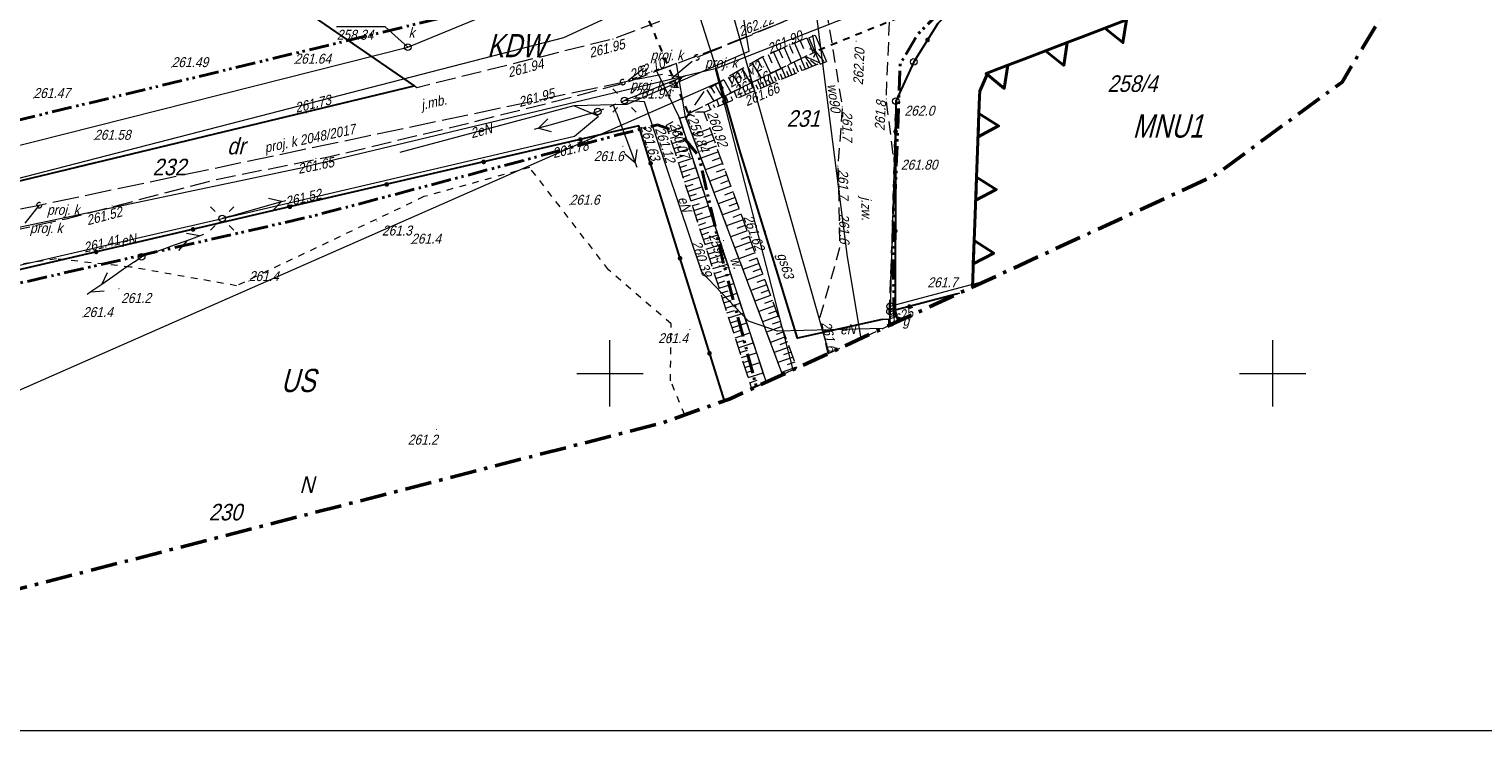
# Model space of a CAD drawing. Extents: x 7418340 to 7418643, y 5555323 to 5555529.
# Tile 7 of 16: x 7418456 to 7418566, y 5555323 to 5555376. Entities that reach past the tile are written whole.
import ezdxf
from ezdxf.enums import TextEntityAlignment as Align

# ---------------------------------------------------------------- set-up
doc = ezdxf.new("R2010")
doc.units = 0
doc.header["$MEASUREMENT"] = 0
for name, pattern in [('1.5_0.5', [20, 15, -5]), ('212-500', [3.5, 2, -0.625, 0.25, -0.625]), ('218-500', [1, 0.5, -0.5]), ('250-500', [2.85, 1.5, -0.35, 0.175, -0.3, 0.175, -0.35]), ('420-500', [1.5, 1, -0.5]), ('823-500', [1.75, 1.25, -0.5]), ('ib05_500', [10, 5, -5]), ('mz1.0_0.5', [15, 10, -5]), ('mz1.25_0.5', [17.5, 12.5, -5]), ('mz2.0_0.5', [25, 20, -5]), ('sm05_500', [10, 5, -5])]:
    doc.linetypes.add(name, pattern=pattern)
for name, color, linetype, lineweight in [('000 Inne (niezydentyfikowane)', 7, 'Continuous', 0), ('202-Punkt graniczny stabilizowany trwale', 7, 'Continuous', 0), ('203-Punkt załamania granicy działki nie stabilizowany', 7, 'Continuous', 0), ('210-Oznaczenie użytku', 7, 'Continuous', 0), ('211-Nr działki', 7, 'Continuous', 0), ('217-Granica konturu klasyfikcyjnego', 7, 'Continuous', 0), ('218-Granica użytku', 7, 'Continuous', 0), ('chodnik (powierzchnia)', 7, 'Continuous', 0), ('EBTPO_346', 7, 'Continuous', 0), ('EDZPD_219', 7, 'Continuous', 0), ('EPAPA_212', 7, 'Continuous', 0), ('EPSPO_253', 7, 'Continuous', 0), ('EPSPR_252', 7, 'Continuous', 0), ('EPUPR_240', 7, 'Continuous', 0), ('EPUPR_250', 7, 'Continuous', 0), ('jezdnia (powierzchnia)', 7, 'Continuous', 0), ('jezdnia (powierzchnia)-Atr17', 7, 'Continuous', 0), ('krawężnik (linia)', 7, 'Continuous', 0), ('latarnia (punkt)', 7, 'Continuous', 0), ('latarnia na słupie lub maszcie (punkt)', 7, 'Continuous', 0), ('przepust (linia)', 7, 'Continuous', 0), ('przepust (linia) - symbol', 7, 'Continuous', 0), ('przewód elektroenergetyczny (linia)', 7, 'Continuous', 0), ('przewód elektroenergetyczny (linia)-Atr1', 7, 'Continuous', 0), ('przewód elektroenergetyczny niskiego napięcia (linia) - symbol', 7, 'Continuous', 0), ('przewód gazowy (linia)-Atr1', 7, 'Continuous', 0), ('przewód telekomunikacyjny (linia) - symbol', 7, 'Continuous', 0), ('przewód wodociągowy (linia)', 7, 'Continuous', 0), ('przewód wodociągowy (linia)-Atr1', 7, 'Continuous', 0), ('punkt o określonej wysokości (sieć kanalizacyjna)', 7, 'Continuous', 0), ('punkt wysokościowy naturalny', 7, 'Continuous', 0), ('punkt wysokościowy naturalny-Atr2', 7, 'Continuous', 0), ('punkt wysokościowy sztuczny', 7, 'Continuous', 0), ('punkt wysokościowy sztuczny-Atr2', 7, 'Continuous', 0), ('rów przydrożny (powierzchnia)', 7, 'Continuous', 0), ('rów przydrożny (powierzchnia)-Atr17', 7, 'Continuous', 0), ('SDRPK_420', 7, 'Continuous', 0), ('SDRPZ_401', 7, 'Continuous', 0), ('skarpa nieumocniona (powierzchnia)', 7, 'Continuous', 0), ('szafa gazowa (punkt)-Atr17', 7, 'Continuous', 0), ('słup (punkt)', 7, 'Continuous', 0), ('słup łączony (linia)', 7, 'Continuous', 0), ('słup łączony (linia) - symbol', 7, 'Continuous', 0), ('UKKPO_582', 7, 'Continuous', 0), ('Warstwa 60', 7, 'Continuous', 0), ('WUKPS_823', 7, 'Continuous', 0), ('właz okrągły - siec kanalizacyjna (punkt)', 7, 'Continuous', 0), ('właz okrągły - siec kanalizacyjna (punkt)-Atr17', 7, 'Continuous', 0), ('ściana oporowa (linia)', 7, 'Continuous', 0)]:
    doc.layers.add(name, color=color, linetype=linetype, lineweight=lineweight)
doc.layers.add('Warstwa 1', color=7, linetype='Continuous', lineweight=0, plot=False)
doc.styles.add('Style-WORKING_1250 I 0.26180', font='WORKING_1250.shx', dxfattribs={"oblique": 15})

# ---------------------------------------------------------------- blocks, each defined once
blk = doc.blocks.new('202')
at = {"color": 0, "linetype": 'Continuous', "lineweight": 0}
blk.add_circle((0, 0), 2.5, dxfattribs=at)
blk = doc.blocks.new('203')
at = {"linetype": 'Continuous', "lineweight": 0}
blk.add_hatch(color=0, dxfattribs=at).paths.add_polyline_path([(0.45, 0, 1), (-0.45, 0, 1)], flags=16)
blk = doc.blocks.new('PE04')
at = {"color": 0, "linetype": 'Continuous', "lineweight": 13}
for p, q in [((6.5, 0), (0, 0)), ((6.5, 0), (16.5, 0)), ((16.5, 0), (26.5, 0)), ((26.5, 0), (36.5, 0)), ((36.5, 0), (46.5, 0)), ((46.5, 0), (37.84, 5)), ((46.5, 0), (37.84, -5)), ((46.5, 0), (50, 0))]:
    blk.add_line(p, q, dxfattribs=at)
blk = doc.blocks.new('PW02')
at = {"linetype": 'Continuous', "lineweight": 13}
blk.add_hatch(color=0, dxfattribs=at).paths.add_polyline_path([(0.45, 0, 1), (-0.45, 0, 1)], flags=16)
blk = doc.blocks.new('IB05')
at = {"color": 0, "linetype": 'Continuous', "lineweight": 13}
for q in [(3.54, 3.54), (3.54, -3.54)]:
    blk.add_line((0, 0), q, dxfattribs=at)
blk = doc.blocks.new('PT01')
at = {"color": 0, "linetype": 'Continuous', "lineweight": 13}
for p, q in [((6.5, 0), (0, 0)), ((6.5, 0), (16.5, 0)), ((16.5, 0), (26.5, 0)), ((26.5, 0), (36.5, 0)), ((36.5, 0), (27.84, -5)), ((36.5, 0), (46.5, 0)), ((46.5, 0), (37.84, 5)), ((46.5, 0), (50, 0))]:
    blk.add_line(p, q, dxfattribs=at)
blk = doc.blocks.new('PW01')
at = {"linetype": 'Continuous', "lineweight": 13}
blk.add_hatch(color=0, dxfattribs=at).paths.add_polyline_path([(0.45, 0, 1), (-0.45, 0, 1)], flags=16)
blk = doc.blocks.new('US22')
at = {"color": 0, "linetype": 'Continuous', "lineweight": 13}
blk.add_circle((0, 0), 2.5, dxfattribs=at)
blk = doc.blocks.new('SM04')
at = {"color": 0, "linetype": 'Continuous', "lineweight": 13}
blk.add_circle((0, 0), 2.5, dxfattribs=at)
blk = doc.blocks.new('SM01')
at = {"color": 0, "linetype": 'Continuous', "lineweight": 13}
for p, q in [((-5.3, 5.31), (-8.83, 8.84)), ((5.31, 5.31), (8.84, 8.84)), ((-5.3, -5.3), (-8.83, -8.83)), ((5.31, -5.3), (8.84, -8.83))]:
    blk.add_line(p, q, dxfattribs=at)
blk.add_circle((0, 0), 2.5, dxfattribs=at)
blk = doc.blocks.new('SM05')
at = {"color": 0, "linetype": 'Continuous', "lineweight": 13}
blk.add_circle((0, 0), 2.5, dxfattribs=at)
blk = doc.blocks.new('SM011')
at = {"color": 0, "linetype": 'Continuous', "lineweight": 13}
for p, q in [((-5.3, 5.31), (-8.83, 8.84)), ((5.31, 5.31), (8.84, 8.84)), ((-5.3, -5.3), (-8.83, -8.83)), ((5.31, -5.3), (8.84, -8.83))]:
    blk.add_line(p, q, dxfattribs=at)
blk = doc.blocks.new('US01P')
at = {"color": 0, "linetype": 'Continuous', "lineweight": 13, "flags": 128}
for points in [[(0.82, 1.81), (0.72, 1.86), (0.34, 1.97), (-0.06, 2), (-0.46, 1.94), (-0.84, 1.82), (-1.18, 1.61), (-1.48, 1.35), (-1.72, 1.03), (-1.89, 0.66), (-1.98, 0.28), (-2, -0.01)], [(-0.82, -1.82), (-0.61, -1.91), (-0.22, -1.99), (0.18, -1.99), (0.57, -1.92), (0.94, -1.77), (1.27, -1.55), (1.55, -1.26), (1.77, -0.93), (1.92, -0.56), (1.99, -0.16), (2, 0)]]:
    blk.add_lwpolyline(points, dxfattribs=at)

msp = doc.modelspace()

# ---------------------------------------------------------------- hatches: boundary and pattern name
at = {"layer": 'EBTPO_346', "linetype": 'Continuous', "lineweight": 30}
h = msp.add_hatch(color=7, dxfattribs=at)
edge = h.paths.add_edge_path()
edge.add_arc((7418523.96, 5555375.15), 0.175, 237.9946, 597.9946)
h = msp.add_hatch(color=7, dxfattribs=at)
edge = h.paths.add_edge_path()
edge.add_arc((7418521.55, 5555368.24), 0.175, 269.5593, 629.5593)
h = msp.add_hatch(color=7, dxfattribs=at)
edge = h.paths.add_edge_path()
edge.add_arc((7418497.77, 5555367.64), 0.175, 193.0672, 553.0672)
h = msp.add_hatch(color=7, dxfattribs=at)
edge = h.paths.add_edge_path()
edge.add_arc((7418490.47, 5555365.95), 0.175, 193.0672, 553.0672)
h = msp.add_hatch(color=7, dxfattribs=at)
edge = h.paths.add_edge_path()
edge.add_arc((7418503.07, 5555365.84), 0.175, 107.2392, 467.2392)
h = msp.add_hatch(color=7, dxfattribs=at)
edge = h.paths.add_edge_path()
edge.add_arc((7418483.16, 5555364.25), 0.175, 193.0672, 553.0672)
h = msp.add_hatch(color=7, dxfattribs=at)
edge = h.paths.add_edge_path()
edge.add_arc((7418475.85, 5555362.56), 0.175, 193.0672, 553.0672)
h = msp.add_hatch(color=7, dxfattribs=at)
edge = h.paths.add_edge_path()
edge.add_arc((7418468.55, 5555360.86), 0.175, 193.1058, 553.1058)
h = msp.add_hatch(color=7, dxfattribs=at)
edge = h.paths.add_edge_path()
edge.add_arc((7418521.53, 5555360.74), 0.175, 269.9458, 629.9458)
h = msp.add_hatch(color=7, dxfattribs=at)
edge = h.paths.add_edge_path()
edge.add_arc((7418461.24, 5555359.16), 0.175, 193.1058, 553.1058)
h = msp.add_hatch(color=7, dxfattribs=at)
edge = h.paths.add_edge_path()
edge.add_arc((7418505.29, 5555358.68), 0.175, 107.2392, 467.2392)
h = msp.add_hatch(color=7, dxfattribs=at)
edge = h.paths.add_edge_path()
edge.add_arc((7418522.59, 5555355.04), 0.175, 194.6647, 554.6647)
h = msp.add_hatch(color=7, dxfattribs=at)
edge = h.paths.add_edge_path()
edge.add_arc((7418507.51, 5555351.51), 0.175, 107.2392, 467.2392)

# ---------------------------------------------------------------- linework, layer by layer
at = {"color": 7, "linetype": 'mz2.0_0.5', "lineweight": 13, "ltscale": 0.1, "flags": 128}
for points in [[(7418504.66, 5555372.26), (7418506.55, 5555373.83), (7418542.81, 5555388.81), (7418562.61, 5555395.43)], [(7418502.54, 5555372.99), (7418501.38, 5555372.06)], [(7418418.76, 5555355.03), (7418435.07, 5555358.28), (7418456.95, 5555362.69), (7418500.96, 5555371.97), (7418504.41, 5555372.67)], [(7418456.95, 5555362.69), (7418455.86, 5555361.33)]]:
    msp.add_lwpolyline(points, dxfattribs=at)
at = {"layer": '000 Inne (niezydentyfikowane)', "color": 7, "linetype": 'Continuous', "lineweight": 13, "ltscale": 0.1, "flags": 128}
for points in [[(7418514.34, 5555375.08), (7418514.59, 5555374.51)], [(7418514.85, 5555375.3), (7418515.33, 5555374.19)], [(7418511.52, 5555373.87), (7418512.11, 5555372.61)], [(7418511.94, 5555374.05), (7418512.21, 5555373.42)], [(7418512.35, 5555374.22), (7418512.88, 5555372.99)], [(7418512.75, 5555374.4), (7418513.01, 5555373.79)], [(7418513.15, 5555374.57), (7418513.66, 5555373.37)], [(7418513.54, 5555374.74), (7418513.79, 5555374.15)], [(7418513.93, 5555374.91), (7418514.43, 5555373.75)], [(7418515.28, 5555373.16), (7418514.72, 5555373.89)], [(7418515.87, 5555373.41), (7418514.72, 5555373.89)], [(7418509.61, 5555372.75), (7418509.92, 5555372.23)], [(7418509.98, 5555372.97), (7418510.61, 5555371.89)], [(7418510.35, 5555373.19), (7418510.68, 5555372.63)], [(7418510.73, 5555373.41), (7418511.4, 5555372.27)], [(7418511.12, 5555373.64), (7418511.47, 5555373.06)], [(7418512.79, 5555372.12), (7418512.5, 5555372.81)], [(7418513.26, 5555372.31), (7418512.96, 5555373.03)], [(7418513.49, 5555372.41), (7418513.34, 5555372.78)], [(7418513.73, 5555372.51), (7418513.42, 5555373.26)], [(7418513.98, 5555372.62), (7418513.82, 5555373)], [(7418514.23, 5555372.72), (7418513.91, 5555373.49)], [(7418514.49, 5555372.83), (7418514.32, 5555373.22)], [(7418514.75, 5555372.94), (7418514.41, 5555373.74)], [(7418515.01, 5555373.05), (7418514.84, 5555373.46)], [(7418515.56, 5555373.28), (7418515.14, 5555373.59)], [(7418507.93, 5555371.76), (7418508.47, 5555370.84)], [(7418508.25, 5555371.95), (7418508.53, 5555371.48)], [(7418508.58, 5555372.14), (7418509.15, 5555371.17)], [(7418508.91, 5555372.34), (7418509.21, 5555371.84)], [(7418509.26, 5555372.54), (7418509.86, 5555371.52)], [(7418510.93, 5555371.32), (7418510.68, 5555371.92)], [(7418511.17, 5555371.42), (7418511.04, 5555371.73)], [(7418511.4, 5555371.52), (7418511.14, 5555372.14)], [(7418511.63, 5555371.62), (7418511.5, 5555371.94)], [(7418511.86, 5555371.72), (7418511.59, 5555372.36)], [(7418512.1, 5555371.82), (7418511.96, 5555372.15)], [(7418512.33, 5555371.92), (7418512.04, 5555372.58)], [(7418512.56, 5555372.02), (7418512.42, 5555372.36)], [(7418513.02, 5555372.21), (7418512.87, 5555372.57)], [(7418507.32, 5555371.4), (7418507.83, 5555370.53)], [(7418507.62, 5555371.58), (7418507.89, 5555371.13)], [(7418508.25, 5555370.18), (7418508.06, 5555370.64)], [(7418508.59, 5555370.32), (7418508.49, 5555370.56)], [(7418508.92, 5555370.47), (7418508.71, 5555370.96)], [(7418509.26, 5555370.61), (7418509.15, 5555370.86)], [(7418509.59, 5555370.75), (7418509.37, 5555371.28)], [(7418509.93, 5555370.9), (7418509.81, 5555371.17)], [(7418510.26, 5555371.04), (7418510.02, 5555371.6)], [(7418510.6, 5555371.18), (7418510.48, 5555371.47)], [(7418507.58, 5555369.9), (7418507.4, 5555370.32)], [(7418507.92, 5555370.04), (7418507.82, 5555370.26)], [(7418504.39, 5555368.23), (7418505.46, 5555368.58)], [(7418507.55, 5555368.46), (7418506.22, 5555367.98)], [(7418504.56, 5555367.73), (7418505.09, 5555367.9)], [(7418504.69, 5555367.34), (7418505.76, 5555367.68)], [(7418507.87, 5555367.58), (7418506.55, 5555367.1)], [(7418507.71, 5555368.02), (7418507.05, 5555367.78)], [(7418504.81, 5555366.97), (7418505.34, 5555367.14)], [(7418504.92, 5555366.61), (7418506, 5555366.96)], [(7418505.04, 5555366.25), (7418505.58, 5555366.43)], [(7418505.15, 5555365.89), (7418506.23, 5555366.24)], [(7418508.19, 5555366.7), (7418506.88, 5555366.23)], [(7418508.03, 5555367.14), (7418507.37, 5555366.9)], [(7418508.35, 5555366.27), (7418507.7, 5555366.03)], [(7418505.27, 5555365.53), (7418505.81, 5555365.71)], [(7418505.39, 5555365.17), (7418506.47, 5555365.52)], [(7418508.51, 5555365.83), (7418507.2, 5555365.36)], [(7418508.66, 5555365.4), (7418508.02, 5555365.17)], [(7418505.5, 5555364.81), (7418506.05, 5555364.99)], [(7418505.62, 5555364.45), (7418506.7, 5555364.81)], [(7418505.74, 5555364.09), (7418506.28, 5555364.27)], [(7418505.86, 5555363.73), (7418506.94, 5555364.08)], [(7418508.82, 5555364.97), (7418507.53, 5555364.5)], [(7418509.13, 5555364.11), (7418507.85, 5555363.65)], [(7418508.98, 5555364.54), (7418508.33, 5555364.31)], [(7418505.97, 5555363.37), (7418506.52, 5555363.55)], [(7418506.09, 5555363.01), (7418507.18, 5555363.36)], [(7418509.44, 5555363.26), (7418508.17, 5555362.8)], [(7418509.29, 5555363.69), (7418508.65, 5555363.45)], [(7418506.21, 5555362.65), (7418506.75, 5555362.82)], [(7418506.33, 5555362.28), (7418507.42, 5555362.64)], [(7418506.44, 5555361.92), (7418506.99, 5555362.1)], [(7418506.56, 5555361.56), (7418507.66, 5555361.91)], [(7418509.75, 5555362.42), (7418508.48, 5555361.96)], [(7418509.6, 5555362.84), (7418508.96, 5555362.61)], [(7418509.9, 5555362), (7418509.27, 5555361.77)], [(7418506.68, 5555361.19), (7418507.23, 5555361.37)], [(7418506.8, 5555360.83), (7418507.89, 5555361.18)], [(7418510.05, 5555361.58), (7418508.8, 5555361.12)], [(7418510.35, 5555360.75), (7418509.11, 5555360.29)], [(7418510.2, 5555361.16), (7418509.58, 5555360.93)], [(7418506.92, 5555360.46), (7418507.47, 5555360.64)], [(7418507.04, 5555360.1), (7418508.13, 5555360.45)], [(7418507.15, 5555359.73), (7418507.7, 5555359.91)], [(7418507.27, 5555359.36), (7418508.37, 5555359.72)], [(7418510.65, 5555359.92), (7418509.42, 5555359.47)], [(7418510.5, 5555360.33), (7418509.88, 5555360.11)], [(7418507.39, 5555359), (7418507.94, 5555359.18)], [(7418507.51, 5555358.63), (7418508.62, 5555358.99)], [(7418510.95, 5555359.1), (7418509.72, 5555358.65)], [(7418510.8, 5555359.51), (7418510.19, 5555359.29)], [(7418511.1, 5555358.69), (7418510.49, 5555358.47)], [(7418507.63, 5555358.26), (7418508.18, 5555358.44)], [(7418507.75, 5555357.9), (7418508.86, 5555358.25)], [(7418507.87, 5555357.53), (7418508.42, 5555357.71)], [(7418507.99, 5555357.16), (7418509.1, 5555357.52)], [(7418511.25, 5555358.29), (7418510.03, 5555357.84)], [(7418511.54, 5555357.48), (7418510.33, 5555357.04)], [(7418511.39, 5555357.88), (7418510.79, 5555357.66)], [(7418508.11, 5555356.79), (7418508.67, 5555356.97)], [(7418508.23, 5555356.42), (7418509.34, 5555356.78)], [(7418511.83, 5555356.68), (7418510.63, 5555356.24)], [(7418511.69, 5555357.08), (7418511.08, 5555356.86)], [(7418511.98, 5555356.28), (7418511.38, 5555356.06)], [(7418508.35, 5555356.05), (7418508.91, 5555356.23)], [(7418508.47, 5555355.68), (7418509.59, 5555356.04)], [(7418508.59, 5555355.31), (7418509.15, 5555355.49)], [(7418508.71, 5555354.93), (7418509.83, 5555355.3)], [(7418512.12, 5555355.88), (7418510.93, 5555355.45)], [(7418512.26, 5555355.49), (7418511.67, 5555355.27)], [(7418508.83, 5555354.56), (7418509.39, 5555354.74)], [(7418508.95, 5555354.19), (7418510.07, 5555354.55)], [(7418512.41, 5555355.09), (7418511.22, 5555354.66)], [(7418512.69, 5555354.31), (7418511.52, 5555353.88)], [(7418512.55, 5555354.7), (7418511.96, 5555354.49)], [(7418509.08, 5555353.82), (7418509.64, 5555354)], [(7418509.2, 5555353.44), (7418510.32, 5555353.81)], [(7418509.32, 5555353.07), (7418509.88, 5555353.25)], [(7418509.44, 5555352.69), (7418510.56, 5555353.06)], [(7418512.97, 5555353.53), (7418511.81, 5555353.11)], [(7418512.83, 5555353.92), (7418512.25, 5555353.71)], [(7418513.12, 5555353.14), (7418512.53, 5555352.93)], [(7418509.56, 5555352.32), (7418510.12, 5555352.5)], [(7418509.68, 5555351.94), (7418510.81, 5555352.31)], [(7418513.25, 5555352.76), (7418512.1, 5555352.34)], [(7418513.53, 5555351.99), (7418512.38, 5555351.57)], [(7418513.39, 5555352.37), (7418512.82, 5555352.16)], [(7418509.8, 5555351.57), (7418510.37, 5555351.75)], [(7418509.93, 5555351.19), (7418511.06, 5555351.56)], [(7418510.05, 5555350.82), (7418510.62, 5555351)], [(7418510.17, 5555350.44), (7418511.3, 5555350.81)], [(7418513.81, 5555351.23), (7418512.67, 5555350.82)], [(7418513.67, 5555351.61), (7418513.1, 5555351.4)], [(7418513.95, 5555350.85), (7418513.38, 5555350.65)], [(7418510.29, 5555350.06), (7418510.86, 5555350.25)], [(7418510.42, 5555349.68), (7418511.55, 5555350.05)], [(7418514.08, 5555350.48), (7418512.95, 5555350.06)], [(7418510.54, 5555349.3), (7418511.11, 5555349.49)], [(7418510.66, 5555348.93), (7418511.45, 5555349.19)]]:
    msp.add_lwpolyline(points, dxfattribs=at)
at = {"layer": '217-Granica konturu klasyfikcyjnego', "color": 94, "linetype": '1.5_0.5', "lineweight": 13, "ltscale": 0.1, "flags": 128}
for points in [[(7418524.73, 5555376.38), (7418522.93, 5555373.5)], [(7418522.93, 5555373.5), (7418521.57, 5555370.53)], [(7418521.57, 5555370.53), (7418521.14, 5555355.06)], [(7418521.13, 5555354.66), (7418526.37, 5555356.06)], [(7418521.14, 5555355.06), (7418521.13, 5555354.66)]]:
    msp.add_lwpolyline(points, dxfattribs=at)
at = {"layer": '218-Granica użytku', "color": 94, "linetype": '218-500', "lineweight": 13, "flags": 128}
for points in [[(7418524.73, 5555376.38), (7418522.93, 5555373.5)], [(7418522.93, 5555373.5), (7418524.73, 5555376.38)], [(7418522.93, 5555373.5), (7418521.57, 5555370.53)], [(7418521.57, 5555370.53), (7418522.93, 5555373.5)], [(7418521.57, 5555370.53), (7418521.14, 5555355.06)], [(7418521.14, 5555355.06), (7418521.57, 5555370.53)], [(7418493.94, 5555365.53), (7418485.97, 5555363.33)], [(7418499.9, 5555357.81), (7418493.94, 5555365.53)], [(7418485.97, 5555363.33), (7418471.83, 5555356.61)], [(7418458.24, 5555358.63), (7418454.13, 5555358)], [(7418463.84, 5555358.02), (7418458.24, 5555358.63)], [(7418471.83, 5555356.61), (7418463.84, 5555358.02)], [(7418504.61, 5555353.74), (7418499.9, 5555357.81)], [(7418526.37, 5555356.06), (7418521.13, 5555354.66)], [(7418521.13, 5555354.66), (7418526.37, 5555356.06)], [(7418521.13, 5555354.66), (7418521.1, 5555353.63)], [(7418521.1, 5555353.63), (7418521.13, 5555354.66)], [(7418521.14, 5555355.06), (7418521.13, 5555354.66)], [(7418521.13, 5555354.66), (7418521.14, 5555355.06)], [(7418504.57, 5555349.45), (7418504.61, 5555353.74)], [(7418505.64, 5555346.87), (7418504.57, 5555349.45)]]:
    msp.add_lwpolyline(points, dxfattribs=at)
at = {"layer": 'chodnik (powierzchnia)', "color": 7, "linetype": 'mz1.0_0.5', "lineweight": 13, "ltscale": 0.1, "flags": 128}
msp.add_lwpolyline([(7418470.08, 5555382.12), (7418415.75, 5555369.1), (7418414, 5555353.68), (7418423.4, 5555356.81), (7418485.24, 5555371.69)], close=True, dxfattribs=at)
at = {"layer": 'EBTPO_346', "color": 7, "linetype": 'Continuous', "lineweight": 30, "flags": 128}
for points in [[(7418560.53, 5555392.66), (7418532.43, 5555382.58), (7418529.55, 5555380.89), (7418527.05, 5555378.77), (7418524.73, 5555376.38), (7418522.93, 5555373.5), (7418521.57, 5555370.53), (7418521.53, 5555365.33), (7418521.52, 5555354.76)], [(7418508.63, 5555347.93), (7418502.19, 5555368.67), (7418474.53, 5555362.25), (7418459.11, 5555358.66)], [(7418459.11, 5555358.66), (7418446.4, 5555355.72), (7418431.66, 5555352.36)], [(7418526.21, 5555355.99), (7418521.52, 5555354.76), (7418521.73, 5555353.92)]]:
    msp.add_lwpolyline(points, dxfattribs=at)
at = {"layer": 'EDZPD_219', "color": 94, "linetype": 'Continuous', "lineweight": 13, "flags": 128}
for points in [[(7418496.52, 5555375.34), (7418533.05, 5555392.17)], [(7418507.95, 5555372.96), (7418532.43, 5555382.58)], [(7418522.93, 5555373.5), (7418524.73, 5555376.38)], [(7418446.73, 5555362.49), (7418496.52, 5555375.34)], [(7418507.95, 5555372.96), (7418476.94, 5555365.56)], [(7418507.95, 5555372.96), (7418513.8, 5555350.27)], [(7418521.57, 5555370.53), (7418522.93, 5555373.5)], [(7418521.57, 5555370.53), (7418521.14, 5555355.06)], [(7418448.69, 5555359.61), (7418476.94, 5555365.56)], [(7418521.14, 5555355.06), (7418528.4, 5555357)], [(7418521.13, 5555354.66), (7418526.37, 5555356.06)], [(7418521.1, 5555353.63), (7418521.13, 5555354.66)], [(7418521.13, 5555354.66), (7418521.14, 5555355.06)]]:
    msp.add_lwpolyline(points, dxfattribs=at)
at = {"layer": 'EPAPA_212', "color": 7, "linetype": '212-500', "lineweight": 53, "flags": 128}
msp.add_lwpolyline([(7418368.93, 5555395.91), (7418370.17, 5555390.18), (7418370.93, 5555388.33), (7418371.44, 5555384.69), (7418372.96, 5555382.05), (7418373.59, 5555377.69), (7418376.04, 5555373.4), (7418376.47, 5555368.59), (7418380.66, 5555362.08), (7418386.73, 5555346.1), (7418392.2, 5555337), (7418400.5, 5555330.37), (7418410.59, 5555327.05), (7418421.2, 5555327.46), (7418434.13, 5555330.3), (7418451.13, 5555332.81), (7418454.23, 5555333.44), (7418504.02, 5555346.29), (7418509.07, 5555348.09), (7418545.6, 5555364.92), (7418555.23, 5555371.97), (7418561.35, 5555382.2), (7418562.99, 5555394.02), (7418559.91, 5555405.54), (7418523.17, 5555479.36), (7418521.37, 5555482.99), (7418518.24, 5555489.35), (7418511.18, 5555498.59), (7418501.14, 5555504.45), (7418489.62, 5555506.05), (7418476.59, 5555505.31), (7418468.03, 5555504.83), (7418467.35, 5555504.79), (7418452.52, 5555503.62), (7418451.19, 5555504.67), (7418439.42, 5555510.31), (7418434.72, 5555511.4), (7418423.99, 5555511.92), (7418413.76, 5555508.62), (7418412.17, 5555507.77), (7418400.21, 5555503.79), (7418372.06, 5555494.5), (7418362.98, 5555489.64), (7418356.07, 5555481.99), (7418352.16, 5555472.47), (7418351.71, 5555462.17), (7418354.77, 5555438.43), (7418356.58, 5555431.36), (7418359.17, 5555424.71), (7418365.7, 5555401.38)], close=True, dxfattribs=at)
at = {"layer": 'EPSPO_253', "color": 52, "linetype": 'Continuous', "lineweight": 13}
for p, q in [((7418508.31, 5555371.98), (7418508.15, 5555372.59)), ((7418521.6, 5555354.26), (7418520.96, 5555354.07)), ((7418521.61, 5555354.12), (7418522.64, 5555354.34))]:
    msp.add_line(p, q, dxfattribs=at)
at = {"layer": 'EPSPO_253', "color": 52, "linetype": 'Continuous', "lineweight": 13, "flags": 128}
for points in [[(7418533.12, 5555393.35), (7418504.98, 5555382.61), (7418508.15, 5555372.59)], [(7418508.31, 5555371.98), (7418433.69, 5555339.15), (7418434.72, 5555337.16), (7418433.1, 5555336.3)], [(7418520.96, 5555354.07), (7418520.53, 5555354.07), (7418514.15, 5555352.65), (7418509.77, 5555366.88), (7418508.31, 5555371.98)]]:
    msp.add_lwpolyline(points, dxfattribs=at)
at = {"layer": 'EPSPO_253', "color": 52, "linetype": 'Continuous', "lineweight": 30, "flags": 128}
msp.add_lwpolyline([(7418520.53, 5555354.07), (7418514.15, 5555352.65), (7418509.77, 5555366.88), (7418508.31, 5555371.98)], dxfattribs=at)
at = {"layer": 'EPSPR_252', "color": 36, "linetype": 'Continuous', "lineweight": 13, "flags": 128}
for points in [[(7418389.18, 5555342.02), (7418406.74, 5555350.92), (7418423.42, 5555359.11), (7418484.76, 5555374.6), (7418507.33, 5555383.9), (7418516.52, 5555351.52)], [(7418484.76, 5555374.6), (7418483.05, 5555376.15), (7418479.37, 5555376.15)]]:
    msp.add_lwpolyline(points, dxfattribs=at)
at = {"layer": 'EPUPR_250', "color": 211, "linetype": 'Continuous', "lineweight": 40}
for p, q in [((7418538.98, 5555376.68), (7418535.7, 5555375.42)), ((7418534.5, 5555374.96), (7418531.22, 5555373.7)), ((7418535.7, 5555375.42), (7418534.5, 5555374.96)), ((7418531.22, 5555373.7), (7418530.02, 5555373.24)), ((7418527.89, 5555370.89), (7418527.84, 5555369.6)), ((7418527.84, 5555369.6), (7418527.7, 5555366.1)), ((7418527.7, 5555366.1), (7418527.65, 5555364.81)), ((7418527.65, 5555364.81), (7418527.52, 5555361.3)), ((7418527.52, 5555361.3), (7418527.47, 5555360.02)), ((7418527.47, 5555360.02), (7418527.34, 5555356.51)), ((7418527.34, 5555356.51), (7418527.33, 5555356.5))]:
    msp.add_line(p, q, dxfattribs=at)
at = {"layer": 'EPUPR_250', "color": 211, "linetype": '250-500', "lineweight": 40, "flags": 128}
for points in [[(7418413.34, 5555360.52), (7418418, 5555362.14), (7418423.73, 5555363.31), (7418448.52, 5555367.45), (7418487.48, 5555376.86), (7418494.8, 5555378.9), (7418504.45, 5555382.29), (7418526.41, 5555391.3), (7418533.33, 5555393.95), (7418543.83, 5555397.73), (7418560.64, 5555402.8)], [(7418562.54, 5555390.79), (7418543.06, 5555384.81), (7418535.47, 5555381.79), (7418525.46, 5555377.81), (7418523.25, 5555375.62), (7418521.89, 5555373.35), (7418521.37, 5555359.3), (7418521.43, 5555354.64), (7418521.55, 5555353.84)], [(7418416.93, 5555349.18), (7418431.17, 5555352.43), (7418440.94, 5555354.03), (7418456.15, 5555356.96), (7418477.68, 5555361.89), (7418493.49, 5555366.07), (7418500.48, 5555367.96), (7418503.59, 5555368.74), (7418505.27, 5555368.15), (7418506.71, 5555366.4), (7418508.47, 5555358.7), (7418511.04, 5555349)]]:
    msp.add_lwpolyline(points, dxfattribs=at)
at = {"layer": 'EPUPR_250', "color": 211, "linetype": 'Continuous', "lineweight": 40, "flags": 128}
for points in [[(7418538.98, 5555376.68), (7418538.7, 5555374.95), (7418537.34, 5555376.05)], [(7418534.5, 5555374.96), (7418534.23, 5555373.23), (7418532.86, 5555374.33)], [(7418530.02, 5555373.24), (7418529.75, 5555371.5), (7418528.38, 5555372.61)], [(7418527.84, 5555369.6), (7418529.32, 5555368.67), (7418527.77, 5555367.85)], [(7418527.65, 5555364.81), (7418529.14, 5555363.88), (7418527.59, 5555363.06)], [(7418527.47, 5555360.02), (7418528.95, 5555359.08), (7418527.4, 5555358.27)]]:
    msp.add_lwpolyline(points, close=True, dxfattribs=at)
msp.add_lwpolyline([(7418530.02, 5555373.24), (7418528.52, 5555372.66), (7418527.9, 5555371.28), (7418527.89, 5555370.89)], dxfattribs=at)
at = {"layer": 'jezdnia (powierzchnia)', "color": 7, "linetype": '1.5_0.5', "lineweight": 13, "ltscale": 0.1, "flags": 128}
msp.add_lwpolyline([(7418415.47, 5555350.36), (7418418.78, 5555351.5), (7418426.1, 5555353.74), (7418427.72, 5555351.53), (7418431.66, 5555352.36), (7418432.36, 5555355.28), (7418444.51, 5555358.47), (7418458.98, 5555361.67), (7418470.55, 5555364.68), (7418478.77, 5555366.33), (7418487.17, 5555368.35), (7418495.8, 5555370.5), (7418501.26, 5555371.95), (7418503.52, 5555372.81), (7418505.03, 5555373.37), (7418508.51, 5555374.69), (7418513.86, 5555376.86), (7418516.24, 5555377.88), (7418521.25, 5555380.03), (7418521.99, 5555380.4), (7418532.97, 5555385.69), (7418541.91, 5555389.02), (7418543.49, 5555393.55), (7418532.4, 5555389.17), (7418520.78, 5555383.59), (7418516.33, 5555381.67), (7418506.55, 5555377.61), (7418500.23, 5555375.22), (7418494.95, 5555373.91), (7418485.44, 5555371.55), (7418485.24, 5555371.69), (7418423.4, 5555356.81), (7418414, 5555353.68), (7418413.83, 5555353.32), (7418406.67, 5555350.3), (7418408.37, 5555346.94), (7418416.38, 5555331.11), (7418417.74, 5555331.83), (7418421.48, 5555333.15), (7418414.62, 5555346.94), (7418414.64, 5555348.78)], close=True, dxfattribs=at)
at = {"layer": 'krawężnik (linia)', "color": 7, "linetype": 'Continuous', "lineweight": 30, "ltscale": 0.1, "flags": 128}
for points in [[(7418414, 5555353.68), (7418415.75, 5555369.1), (7418470.08, 5555382.12), (7418485.24, 5555371.69)], [(7418414, 5555353.68), (7418423.4, 5555356.81), (7418485.24, 5555371.69)]]:
    msp.add_lwpolyline(points, dxfattribs=at)
at = {"layer": 'przepust (linia)', "color": 7, "linetype": 'ib05_500', "lineweight": 30, "ltscale": 0.1, "flags": 128}
for points in [[(7418501.76, 5555379.35), (7418505.91, 5555369.59)], [(7418522.7, 5555377.19), (7418515.54, 5555374.29)]]:
    msp.add_lwpolyline(points, dxfattribs=at)
at = {"layer": 'przewód elektroenergetyczny (linia)', "color": 1, "linetype": 'Continuous', "lineweight": 13, "ltscale": 0.1, "flags": 128}
for points in [[(7418517.67, 5555390.74), (7418509.59, 5555379.65), (7418510.48, 5555374.27), (7418501.27, 5555370.27)], [(7418520.58, 5555353.39), (7418512.64, 5555353.18), (7418510.46, 5555353.93), (7418506.93, 5555357.63), (7418502.61, 5555370.48), (7418501.1, 5555370.59)], [(7418497.27, 5555370.17), (7418484.16, 5555366.67)], [(7418501.27, 5555370.27), (7418497.27, 5555370.17)], [(7418499.14, 5555369.41), (7418497.27, 5555370.17)], [(7418417.15, 5555348.74), (7418417.37, 5555349.35), (7418431.54, 5555352.76), (7418444.09, 5555355.56), (7418470.75, 5555361.68), (7418497.33, 5555367.9), (7418499.14, 5555369.41)]]:
    msp.add_lwpolyline(points, dxfattribs=at)
at = {"layer": 'przewód wodociągowy (linia)', "color": 5, "linetype": 'Continuous', "lineweight": 13, "ltscale": 0.1, "flags": 128}
msp.add_lwpolyline([(7418499.36, 5555504.7), (7418502.75, 5555489.54), (7418506.66, 5555471.89), (7418504.3, 5555466.17), (7418509.67, 5555455.63), (7418509.76, 5555455.45), (7418527.75, 5555418.36), (7418525.67, 5555409.23), (7418529.94, 5555400.43), (7418515.07, 5555393.15), (7418514.88, 5555393.07), (7418513.6, 5555392.52), (7418517.9, 5555358.79), (7418518.92, 5555352.63)], dxfattribs=at)
at = {"layer": 'rów przydrożny (powierzchnia)', "color": 7, "linetype": 'Continuous', "lineweight": 13, "ltscale": 0.1, "flags": 128}
msp.add_lwpolyline([(7418505.24, 5555369.26), (7418505.7, 5555369.36), (7418505.03, 5555373.37), (7418503.52, 5555372.81)], close=True, dxfattribs=at)
at = {"layer": 'rów przydrożny (powierzchnia)', "color": 7, "linetype": 'Continuous', "lineweight": 13, "flags": 128}
msp.add_lwpolyline([(7418511.79, 5555349.34), (7418513.01, 5555349.91), (7418505.7, 5555369.36), (7418505.24, 5555369.26)], close=True, dxfattribs=at)
at = {"layer": 'SDRPK_420', "color": 7, "linetype": '420-500', "lineweight": 13, "flags": 128}
msp.add_lwpolyline([(7418516.44, 5555351.48), (7418521.03, 5555353.6), (7418521.53, 5555365.33), (7418520.84, 5555370.7), (7418521.25, 5555380.03), (7418516.24, 5555377.88), (7418517.53, 5555370.11), (7418517.2, 5555365.64), (7418517.33, 5555359.47), (7418515.84, 5555354.23)], close=True, dxfattribs=at)
at = {"layer": 'SDRPZ_401', "color": 0, "linetype": 'Continuous', "lineweight": 13}
for p, q in [((7418515.01, 5555375.3), (7418515.24, 5555375.4)), ((7418515.01, 5555375.3), (7418515.87, 5555373.33)), ((7418515.24, 5555375.4), (7418515.47, 5555375.5)), ((7418515.87, 5555373.33), (7418516.1, 5555373.43)), ((7418516.1, 5555373.43), (7418516.33, 5555373.53))]:
    msp.add_line(p, q, dxfattribs=at)
at = {"layer": 'skarpa nieumocniona (powierzchnia)', "color": 7, "linetype": 'mz1.25_0.5', "lineweight": 13, "ltscale": 0.1, "flags": 128}
for points in [[(7418515.54, 5555374.29), (7418515.31, 5555375.5), (7418511.48, 5555373.85), (7418507.09, 5555371.27), (7418505.91, 5555369.59)], [(7418516.15, 5555373.53), (7418515.54, 5555374.29), (7418505.91, 5555369.59), (7418506.61, 5555369.72), (7418507.12, 5555369.7), (7418513.13, 5555372.26)]]:
    msp.add_lwpolyline(points, close=True, dxfattribs=at)
at = {"layer": 'słup łączony (linia)', "color": 7, "linetype": 'sm05_500', "lineweight": 13, "ltscale": 0.1, "flags": 128}
msp.add_lwpolyline([(7418499.08, 5555369.76), (7418501.1, 5555370.59)], dxfattribs=at)
at = {"layer": 'Warstwa 1', "color": 7, "linetype": 'Continuous', "lineweight": 13, "flags": 128}
msp.add_lwpolyline([(7418636.26, 5555323.03), (7418340.5, 5555323.03), (7418340.5, 5555528.56), (7418636.26, 5555528.56)], close=True, dxfattribs=at)
at = {"layer": 'Warstwa 60', "color": 7, "linetype": 'Continuous', "lineweight": 13}
for p, q in [((7418500, 5555347.5), (7418500, 5555352.5)), ((7418550, 5555347.5), (7418550, 5555352.5)), ((7418497.5, 5555350), (7418502.5, 5555350)), ((7418547.5, 5555350), (7418552.5, 5555350))]:
    msp.add_line(p, q, dxfattribs=at)
at = {"layer": 'WUKPS_823', "color": 7, "linetype": '823-500', "lineweight": 13, "flags": 128}
for points in [[(7418513.01, 5555349.91), (7418514.11, 5555350.41), (7418507.42, 5555368.83), (7418507.12, 5555369.7), (7418506.61, 5555369.72), (7418505.7, 5555369.36)], [(7418510.69, 5555348.84), (7418511.79, 5555349.34), (7418505.24, 5555369.26), (7418504.24, 5555368.71)]]:
    msp.add_lwpolyline(points, close=True, dxfattribs=at)
at = {"layer": 'ściana oporowa (linia)', "color": 0, "lineweight": 13, "flags": 128}
msp.add_lwpolyline([(7418515.47, 5555375.5), (7418516.33, 5555373.53)], dxfattribs=at)

# ---------------------------------------------------------------- block references
at = {"color": 7, "linetype": 'Continuous', "lineweight": 13, "ltscale": 0.1, "xscale": 0.1, "yscale": 0.1, "zscale": 0.1}
for p in [(7418506.55, 5555373.83), (7418502.54, 5555372.99), (7418500.96, 5555371.97), (7418456.95, 5555362.69)]:
    msp.add_blockref('US01P', p, dxfattribs=at)
at = {"layer": '202-Punkt graniczny stabilizowany trwale', "color": 7, "linetype": 'Continuous', "lineweight": 13, "ltscale": 0.1, "xscale": 0.1, "yscale": 0.1, "zscale": 0.1}
for p in [(7418522.93, 5555373.5), (7418521.57, 5555370.53), (7418521.14, 5555355.06), (7418521.13, 5555354.66)]:
    msp.add_blockref('202', p, dxfattribs=at)
at = {"layer": '203-Punkt załamania granicy działki nie stabilizowany', "color": 7, "linetype": 'Continuous', "lineweight": 13, "ltscale": 0.1, "xscale": 0.1, "yscale": 0.1, "zscale": 0.1}
for p in [(7418496.52, 5555375.34), (7418507.95, 5555372.96), (7418476.94, 5555365.56)]:
    msp.add_blockref('203', p, dxfattribs=at)
at = {"layer": 'latarnia (punkt)', "color": 7, "linetype": 'Continuous', "lineweight": 13, "ltscale": 0.1, "xscale": 0.1, "yscale": 0.1, "zscale": 0.1}
msp.add_blockref('SM01', (7418470.75, 5555361.68), dxfattribs=at)
at = {"layer": 'latarnia na słupie lub maszcie (punkt)', "color": 7, "linetype": 'Continuous', "lineweight": 13, "ltscale": 0.1, "xscale": 0.1, "yscale": 0.1, "zscale": 0.1}
msp.add_blockref('SM011', (7418501.1, 5555370.59), dxfattribs=at)
at = {"layer": 'przepust (linia) - symbol', "color": 7, "linetype": 'Continuous', "lineweight": 30, "ltscale": 0.1, "xscale": 0.1, "yscale": 0.1, "zscale": 0.1}
for p, rotation in [((7418515.54, 5555374.29), 202.0489999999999), ((7418505.91, 5555369.59), 293.035)]:
    msp.add_blockref('IB05', p, dxfattribs=dict(at, rotation=rotation))
at = {"layer": 'przewód elektroenergetyczny niskiego napięcia (linia) - symbol', "color": 1, "linetype": 'Continuous', "lineweight": 13, "ltscale": 0.1, "xscale": 0.1, "yscale": 0.1, "zscale": 0.1}
for p, rotation in [((7418501.1, 5555370.59), 21.982), ((7418499.08, 5555369.76), 195.919), ((7418500.26, 5555370.24), 290.685), ((7418470.75, 5555361.68), 15.919)]:
    msp.add_blockref('PE04', p, dxfattribs=dict(at, rotation=rotation))
at = {"layer": 'przewód telekomunikacyjny (linia) - symbol', "color": 7, "linetype": 'Continuous', "lineweight": 13, "ltscale": 0.1, "xscale": 0.1, "yscale": 0.1, "zscale": 0.1}
for rotation in [19.886, 214.701]:
    msp.add_blockref('PT01', (7418464.67, 5555358.79), dxfattribs=dict(at, rotation=rotation))
at = {"layer": 'punkt o określonej wysokości (sieć kanalizacyjna)', "color": 7, "linetype": 'Continuous', "lineweight": 13, "ltscale": 0.1, "xscale": 0.1, "yscale": 0.1, "zscale": 0.1}
msp.add_blockref('PW01', (7418484.76, 5555374.6), dxfattribs=at)
at = {"layer": 'punkt wysokościowy naturalny', "color": 7, "linetype": 'Continuous', "lineweight": 13, "ltscale": 0.1, "xscale": 0.1, "yscale": 0.1, "zscale": 0.1}
for p in [(7418520.84, 5555370.7), (7418521.57, 5555370.53), (7418517.53, 5555370.11), (7418500.98, 5555367.13), (7418517.2, 5555365.64), (7418496.96, 5555362.72), (7418482.42, 5555361.49), (7418485, 5555359.79), (7418517.33, 5555359.47), (7418462.96, 5555356.38), (7418472.76, 5555356.96), (7418525.81, 5555355.92), (7418460.24, 5555354.25), (7418515.84, 5555354.23), (7418506.03, 5555353.3), (7418486.92, 5555345.78)]:
    msp.add_blockref('PW01', p, dxfattribs=at)
at = {"layer": 'punkt wysokościowy sztuczny', "color": 7, "linetype": 'Continuous', "lineweight": 13, "ltscale": 0.1, "xscale": 0.1, "yscale": 0.1, "zscale": 0.1}
for p in [(7418500.23, 5555375.22), (7418518.58, 5555375.06), (7418494.95, 5555373.91), (7418511.48, 5555373.85), (7418466.93, 5555373.1), (7418476.2, 5555373.36), (7418511.59, 5555373.13), (7418501.51, 5555372.17), (7418511.96, 5555372.43), (7418512.14, 5555371.96), (7418456.51, 5555370.77), (7418495.8, 5555370.5), (7418501.82, 5555370.73), (7418477.08, 5555369.64), (7418507.12, 5555369.7), (7418502.19, 5555368.67), (7418504.24, 5555368.71), (7418505.24, 5555369.26), (7418505.7, 5555369.36), (7418461.08, 5555367.62), (7418496.93, 5555367.36), (7418477.82, 5555366.22), (7418521.53, 5555365.33), (7418478.04, 5555363.05), (7418462.45, 5555362.64), (7418511.74, 5555360.72), (7418463.26, 5555359.57), (7418507.4, 5555360), (7418508.57, 5555360.02)]:
    msp.add_blockref('PW02', p, dxfattribs=at)
at = {"layer": 'słup (punkt)', "color": 7, "linetype": 'Continuous', "lineweight": 13, "ltscale": 0.1, "xscale": 0.1, "yscale": 0.1, "zscale": 0.1}
msp.add_blockref('SM04', (7418464.67, 5555358.79), dxfattribs=at)
at = {"layer": 'słup łączony (linia) - symbol', "color": 7, "linetype": 'Continuous', "lineweight": 13, "ltscale": 0.1, "xscale": 0.1, "yscale": 0.1, "zscale": 0.1}
for p in [(7418501.1, 5555370.59), (7418499.08, 5555369.76)]:
    msp.add_blockref('SM05', p, dxfattribs=at)
at = {"layer": 'właz okrągły - siec kanalizacyjna (punkt)', "color": 7, "linetype": 'Continuous', "lineweight": 13, "ltscale": 0.1, "xscale": 0.1, "yscale": 0.1, "zscale": 0.1}
msp.add_blockref('US22', (7418484.76, 5555374.6), dxfattribs=at)

# ---------------------------------------------------------------- texts
at = {"color": 7, "style": 'Style-WORKING_1250 I 0.26180', "oblique": 15, "width": 0.9}
for p in [(7418503.06, 5555373.62), (7418507.17, 5555373.05), (7418501.53, 5555371.35), (7418457.53, 5555361.96), (7418456.24, 5555360.58)]:
    msp.add_text('proj. k', height=0.75, dxfattribs=at).set_placement(p)
msp.add_text('proj. k 2048/2017', height=0.75, rotation=11.907, dxfattribs=at).set_placement((7418473.94, 5555367.01), align=Align.MIDDLE_LEFT)
at = {"layer": '210-Oznaczenie użytku', "color": 94, "linetype": 'Continuous', "lineweight": 13, "style": 'Style-WORKING_1250 I 0.26180', "oblique": 15, "width": 0.9}
for s, p in [('dr', (7418471.12, 5555366.52)), ('N', (7418476.58, 5555340.99))]:
    msp.add_text(s, height=1.25, dxfattribs=at).set_placement(p)
at = {"layer": '211-Nr działki', "color": 94, "linetype": 'Continuous', "lineweight": 30, "style": 'Style-WORKING_1250 I 0.26180', "oblique": 15, "width": 0.9}
for s, p in [('258/4', (7418537.53, 5555371.23)), ('230', (7418469.73, 5555338.91))]:
    msp.add_text(s, height=1.25, dxfattribs=at).set_placement(p)
for s, p in [('231', (7418513.33, 5555369.85)), ('232', (7418465.5, 5555366.19))]:
    msp.add_text(s, height=1.25, dxfattribs=at).set_placement(p, align=Align.TOP_LEFT)
at = {"layer": 'EPUPR_240', "color": 211, "linetype": 'Continuous', "lineweight": 40, "style": 'Style-WORKING_1250 I 0.26180', "oblique": 15, "width": 0.8}
for s, p in [('KDW', (7418490.73, 5555373.85)), ('MNU1', (7418539.43, 5555367.78)), ('US', (7418475.17, 5555348.59))]:
    msp.add_text(s, height=1.75, dxfattribs=at).set_placement(p)
at = {"layer": 'jezdnia (powierzchnia)-Atr17', "color": 7, "style": 'Style-WORKING_1250 I 0.26180', "oblique": 15, "width": 0.9}
for s, rotation, p in [('j.mb.', 12.355, (7418485.83, 5555369.88)), ('j.zw.', 271.63, (7418518.95, 5555363.33))]:
    msp.add_text(s, height=0.75, rotation=rotation, dxfattribs=at).set_placement(p)
at = {"layer": 'przewód elektroenergetyczny (linia)-Atr1', "color": 1, "style": 'Style-WORKING_1250 I 0.26180', "oblique": 15, "width": 0.9}
for s, rotation, p in [('2eN', 14.855, (7418489.48, 5555368.09)), ('eN', 288.582, (7418505.47, 5555363.33)), ('eN', 12.847, (7418463.11, 5555359.93)), ('eN', 1.542, (7418517.36, 5555353.31))]:
    msp.add_text(s, height=0.75, rotation=rotation, dxfattribs=at).set_placement(p, align=Align.MIDDLE_LEFT)
at = {"layer": 'przewód gazowy (linia)-Atr1', "color": 7, "style": 'Style-WORKING_1250 I 0.26180', "oblique": 15, "width": 0.9}
for s, rotation, p in [('gs63', 287.108, (7418512.96, 5555359.08)), ('gs25', 16.535, (7418520.96, 5555354.07))]:
    msp.add_text(s, height=0.75, rotation=rotation, dxfattribs=at).set_placement(p, align=Align.MIDDLE_LEFT)
at = {"layer": 'przewód wodociągowy (linia)-Atr1', "color": 5, "style": 'Style-WORKING_1250 I 0.26180', "oblique": 15, "width": 0.9}
msp.add_text('wo90', height=0.75, rotation=277.265, dxfattribs=at).set_placement((7418516.77, 5555371.85), align=Align.MIDDLE_LEFT)
at = {"layer": 'punkt wysokościowy naturalny-Atr2', "color": 7, "style": 'Style-WORKING_1250 I 0.26180', "oblique": 15, "width": 0.9}
for s, rotation, p in [('261.8', 86.907, (7418520.71, 5555368.29)), ('261.7', 270.28, (7418517.53, 5555369.78)), ('261.7', 271.207, (7418517.21, 5555365.39)), ('261.6', 271.207, (7418517.28, 5555362.05)), ('261.6', 282.264, (7418515.93, 5555353.82))]:
    msp.add_text(s, height=0.75, rotation=rotation, dxfattribs=at).set_placement(p)
for s, p in [('262.0', (7418522.22, 5555369.44)), ('261.6', (7418498.78, 5555366.01)), ('261.6', (7418496.96, 5555362.72)), ('261.3', (7418482.8, 5555360.4)), ('261.4', (7418485, 5555359.79)), ('261.4', (7418472.76, 5555356.96)), ('261.7', (7418523.95, 5555356.49)), ('261.2', (7418463.12, 5555355.31)), ('261.4', (7418460.24, 5555354.25)), ('261.4', (7418503.63, 5555352.28)), ('261.2', (7418484.75, 5555344.63))]:
    msp.add_text(s, height=0.75, dxfattribs=at).set_placement(p)
at = {"layer": 'punkt wysokościowy sztuczny-Atr2', "color": 7, "style": 'Style-WORKING_1250 I 0.26180', "oblique": 15, "width": 0.9}
for s, rotation, p in [('262.22', 22.078, (7418509.59, 5555376.09)), ('261.95', 14.912, (7418498.33, 5555374.52)), ('262.20', 87.484, (7418518.34, 5555371.77)), ('261.94', 14.846, (7418492.19, 5555373.04)), ('262.10', 20.703, (7418501.37, 5555372.84)), ('261.72', 30.442, (7418508.75, 5555372.18)), ('261.16', 26.015, (7418509.27, 5555371.6)), ('261.66', 23.072, (7418510.03, 5555370.83)), ('261.73', 13.529, (7418476.16, 5555370.38)), ('261.95', 14.79, (7418493.01, 5555370.81)), ('260.92', 289.025, (7418508.01, 5555369.88)), ('261.63', 287.239, (7418503, 5555368.84)), ('261.12', 287.985, (7418504.1, 5555368.68)), ('260.07', 288.193, (7418505.19, 5555369.02)), ('259.84', 290.597, (7418506.54, 5555369.47)), ('261.78', 13.067, (7418495.58, 5555366.96)), ('261.65', 11.35, (7418476.38, 5555365.78)), ('261.52', 13.067, (7418475.43, 5555363.3)), ('261.52', 14.582, (7418460.41, 5555361.89)), ('261.62', 289.953, (7418510.75, 5555362.05)), ('261.41', 13.105, (7418460.21, 5555359.84)), ('260.39', 287.985, (7418506.86, 5555360.1)), ('259.57', 288.193, (7418508.14, 5555360.67))]:
    msp.add_text(s, height=0.75, rotation=rotation, dxfattribs=at).set_placement(p, align=Align.TOP_LEFT)
msp.add_text('261.90', height=0.75, rotation=23.307, dxfattribs=at).set_placement((7418512.07, 5555374.1))
for s, p in [('261.49', (7418466.93, 5555373.1)), ('261.64', (7418476.2, 5555373.36)), ('261.47', (7418456.51, 5555370.77)), ('261.94', (7418501.82, 5555370.73)), ('261.58', (7418461.08, 5555367.62)), ('261.80', (7418521.95, 5555365.37))]:
    msp.add_text(s, height=0.75, dxfattribs=at).set_placement(p)
at = {"layer": 'rów przydrożny (powierzchnia)-Atr17', "color": 7, "style": 'Style-WORKING_1250 I 0.26180', "oblique": 15, "width": 0.9}
for rotation, p in [(293.015, (7418504.39, 5555372.03)), (292.38, (7418509.03, 5555358.64))]:
    msp.add_text('w.', height=0.75, rotation=rotation, dxfattribs=at).set_placement(p)
at = {"layer": 'szafa gazowa (punkt)-Atr17', "color": 7, "style": 'Style-WORKING_1250 I 0.26180', "oblique": 15, "width": 0.9}
msp.add_text('g', height=0.75, dxfattribs=at).set_placement((7418522.08, 5555353.59))
at = {"layer": 'UKKPO_582', "color": 36, "lineweight": 13, "style": 'Style-WORKING_1250 I 0.26180', "oblique": 15, "width": 0.9}
msp.add_text('258.34', height=0.75, dxfattribs=at).set_placement((7418479.39, 5555374.94), align=Align.BOTTOM_LEFT)
at = {"layer": 'właz okrągły - siec kanalizacyjna (punkt)-Atr17', "color": 7, "style": 'Style-WORKING_1250 I 0.26180', "oblique": 15, "width": 0.9}
msp.add_text('k', height=0.75, dxfattribs=at).set_placement((7418484.81, 5555375.33))

doc.saveas('drawing.dxf')
